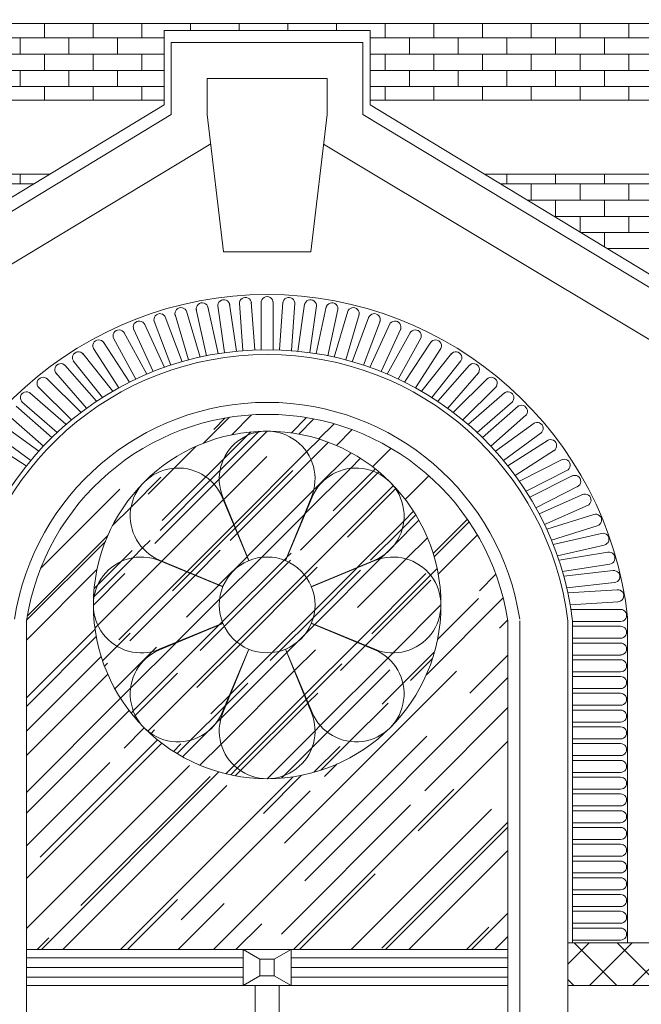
# Model space of a CAD drawing. Header units: millimetres. Extents: x -5254 to 173417, y -28809 to -6400.
# Tile 246 of 256: x 138598 to 138857, y -12226 to -11815. Entities that reach past the tile are written whole.
import ezdxf

# ---------------------------------------------------------------- set-up
doc = ezdxf.new("R2010")
doc.units = ezdxf.units.MM
for name, color, linetype, lineweight in [('mre_cegła', 7, 'Continuous', 5), ('mre_cienkie', 7, 'Continuous', 9), ('mre_drewno', 7, 'Continuous', 9), ('mre_szyby', 7, 'Continuous', 13)]:
    doc.layers.add(name, color=color, linetype=linetype, lineweight=lineweight)
pattern_1 = [(0, (131181.3596, -16286.989), (0, 6.77418), []), (90, (131181.36, -16286.989), (-10.16, 6.77418), [6.77418, -6.77418])]
pattern_2 = [(45, (131181.36, -16539.778), (15.08683, 40.231547), [266.7, -35.56, 88.9, -17.78]), (45, (131191.795, -16516.77), (-29.293595, 4.14888), [53.34, -5.8674, 106.68, -13.335]), (45, (131176.959, -16522.805), (56.952784, 73.799745), [142.24, -24.892, 71.12, -17.78])]

msp = doc.modelspace()

# ---------------------------------------------------------------- hatches: boundary and pattern name
at = {"layer": 'mre_cegła'}
h = msp.add_hatch(dxfattribs=at)
h.set_pattern_fill('AR-BRSTD', color=256, scale=0.1)
h.set_pattern_definition(pattern_1)
h.paths.add_polyline_path([(138658.23, -11824.73), (138658.23, -11819.73), (138661.24, -11819.73), (138699.94, -11819.73), (138741.24, -11819.73), (138744.24, -11819.73), (138744.24, -11824.73), (138744.24, -11848.73), (138979.74, -11848.73), (138979.74, -11816.73), (138427.24, -11816.73), (138427.24, -11848.73), (138658.23, -11848.73)])
h = msp.add_hatch(dxfattribs=at)
h.set_pattern_fill('AR-BRSTD', color=256, scale=0.1)
h.set_pattern_definition(pattern_1)
h.paths.add_polyline_path([(138610.41, -11879.73), (138427.24, -11879.73), (138427.24, -11910.73), (138559.27, -11910.73)])
h.paths.add_polyline_path([(138508.14, -11941.73), (138427.24, -11941.73), (138427.24, -11972.73), (138457.01, -11972.73)])
h = msp.add_hatch(dxfattribs=at)
h.set_pattern_fill('AR-BRSTD', color=256, scale=0.1)
h.set_pattern_definition(pattern_1)
h.paths.add_polyline_path([(138792.07, -11879.73), (138979.74, -11879.73), (138979.74, -11910.73), (138843.2, -11910.73)])
h.paths.add_polyline_path([(138894.33, -11941.73), (138979.74, -11941.73), (138979.74, -11972.73), (138945.46, -11972.73)])
at = {"layer": 'mre_cienkie'}
h = msp.add_hatch(dxfattribs=at)
h.set_pattern_fill('ANSI37', color=256, scale=4, angle=90)
h.set_pattern_definition([(135, (131181.36, -16621.968), (-8.980256, -8.980256), []), (225, (131181.36, -16621.968), (8.980256, -8.980256), [])])
h.paths.add_polyline_path([(138575.74, -12200.59), (138474.91, -12200.59), (138454.91, -12200.59), (138454.91, -12218.35), (138534.24, -12218.35), (138575.74, -12218.35)])
h.paths.add_polyline_path([(138948.74, -12200.59), (138928.74, -12200.59), (138826.74, -12200.59), (138826.74, -12218.35), (138868.24, -12218.35), (138948.74, -12218.35)])
at = {"layer": 'mre_szyby'}
h = msp.add_hatch(dxfattribs=at)
h.set_pattern_fill('AR-RROOF', color=256, angle=45)
h.set_pattern_definition([(45, (131181.36, -16621.968), (21.552615, 57.47364), [381, -50.8, 127, -25.4]), (45, (131196.267, -16589.1), (-41.84799, 5.92697), [76.2, -8.382, 152.4, -19.05]), (45, (131175.073, -16597.721), (81.36112, 105.428207), [203.2, -35.56, 101.6, -25.4])])
h.paths.add_polyline_path([(138756.92, -11608.78), (138730.42, -11608.78), (138730.42, -11692.61), (138756.92, -11692.61)])
h.paths.add_polyline_path([(138789.42, -11608.78), (138762.92, -11608.78), (138762.92, -11692.61), (138789.42, -11692.61)])
h.paths.add_polyline_path([(138789.42, -11521.49), (138762.92, -11521.49), (138762.92, -11603.78), (138789.42, -11603.78)])
h.paths.add_polyline_path([(138756.92, -11521.49), (138730.42, -11521.49), (138730.42, -11603.78), (138756.92, -11603.78)])
h.paths.add_polyline_path([(138756.92, -11476.1, 0.200835), (138730.42, -11489.7), (138730.42, -11511.49), (138756.92, -11511.49)])
h.paths.add_polyline_path([(138789.42, -11489.7, 0.200835), (138762.92, -11476.1), (138762.92, -11511.49), (138789.42, -11511.49)])
h.paths.add_polyline_path([(138653.92, -11476.1, 0.200835), (138627.42, -11489.7), (138627.42, -11511.49), (138653.92, -11511.49)])
h.paths.add_polyline_path([(138686.42, -11489.7, 0.200835), (138659.92, -11476.1), (138659.92, -11511.49), (138686.42, -11511.49)])
h.paths.add_polyline_path([(138653.92, -11521.49), (138627.42, -11521.49), (138627.42, -11603.78), (138653.92, -11603.78)])
h.paths.add_polyline_path([(138686.42, -11521.49), (138659.92, -11521.49), (138659.92, -11603.78), (138686.42, -11603.78)])
h.paths.add_polyline_path([(138653.92, -11608.78), (138627.42, -11608.78), (138627.42, -11692.61), (138653.92, -11692.61)])
h.paths.add_polyline_path([(138686.42, -11608.78), (138659.92, -11608.78), (138659.92, -11692.61), (138686.42, -11692.61)])
h.paths.add_polyline_path([(138702.08, -11111.38), (138639.08, -11111.38), (138639.08, -11165.65), (138702.08, -11165.65)])
h.paths.add_polyline_path([(138702.08, -11184.67), (138702.08, -11170.65), (138639.08, -11170.65), (138639.08, -11236.09), (138702.08, -11236.09)])
h.paths.add_polyline_path([(138775.08, -11170.65), (138712.08, -11170.65), (138712.08, -11184.67), (138712.08, -11236.09), (138775.08, -11236.09)])
h.paths.add_polyline_path([(138775.08, -11111.38), (138712.08, -11111.38), (138712.08, -11165.65), (138775.08, -11165.65)])
h.paths.add_polyline_path([(138775.08, -11042.09, 0.133862), (138712.08, -11022.19), (138712.08, -11097.38), (138775.08, -11097.38)])
h.paths.add_polyline_path([(138702.08, -11022.19, 0.133862), (138639.08, -11042.09), (138639.08, -11097.38), (138702.08, -11097.38)])
h.paths.add_polyline_path([(138593.8, -11037.46, 0.47619), (138530.8, -11037.46), (138530.8, -11064.97), (138593.8, -11064.97)])
h.paths.add_polyline_path([(138593.8, -11069.97), (138530.8, -11069.97), (138530.8, -11152.26), (138593.8, -11152.26)])
h.paths.add_polyline_path([(138593.8, -11157.26), (138530.8, -11157.26), (138530.8, -11241.09), (138593.8, -11241.09)])
h.paths.add_polyline_path([(138883.36, -11157.26), (138820.36, -11157.26), (138820.36, -11241.09), (138883.36, -11241.09)])
h.paths.add_polyline_path([(138883.36, -11069.97), (138820.36, -11069.97), (138820.36, -11152.26), (138883.36, -11152.26)])
h.paths.add_polyline_path([(138883.36, -11037.46, 0.47619), (138820.36, -11037.46), (138820.36, -11064.97), (138883.36, -11064.97)])
h.paths.add_polyline_path([(139159.74, -11637.31), (139159.74, -11623.29), (139096.74, -11623.29), (139096.74, -11688.73), (139159.74, -11688.73)])
h.paths.add_polyline_path([(139232.74, -11623.29), (139169.74, -11623.29), (139169.74, -11637.31), (139169.74, -11688.73), (139232.74, -11688.73)])
h.paths.add_polyline_path([(139232.74, -11564.01), (139169.74, -11564.01), (139169.74, -11618.29), (139232.74, -11618.29)])
h.paths.add_polyline_path([(139159.74, -11564.01), (139096.74, -11564.01), (139096.74, -11618.29), (139159.74, -11618.29)])
h.paths.add_polyline_path([(139159.74, -11474.83, 0.133862), (139096.74, -11494.73), (139096.74, -11550.01), (139159.74, -11550.01)])
h.paths.add_polyline_path([(139232.74, -11494.73, 0.133862), (139169.74, -11474.83), (139169.74, -11550.01), (139232.74, -11550.01)])
h.paths.add_polyline_path([(139144.74, -11032.66, 0.47619), (139081.74, -11032.66), (139081.74, -11060.17), (139144.74, -11060.17)])
h.paths.add_polyline_path([(139247.74, -11032.66, 0.47619), (139184.74, -11032.66), (139184.74, -11060.17), (139247.74, -11060.17)])
h.paths.add_polyline_path([(139144.74, -11065.17), (139081.74, -11065.17), (139081.74, -11147.47), (139144.74, -11147.47)])
h.paths.add_polyline_path([(139247.74, -11065.17), (139184.74, -11065.17), (139184.74, -11147.47), (139247.74, -11147.47)])
h.paths.add_polyline_path([(139144.74, -11152.47), (139081.74, -11152.47), (139081.74, -11236.3), (139144.74, -11236.3)])
h.paths.add_polyline_path([(139247.74, -11152.47), (139184.74, -11152.47), (139184.74, -11236.3), (139247.74, -11236.3)])
h.paths.add_polyline_path([(139232.74, -11912.73, 0.133862), (139169.74, -11892.83), (139169.74, -11968.01), (139232.74, -11968.01)])
h.paths.add_polyline_path([(139159.74, -11892.83, 0.133862), (139096.74, -11912.73), (139096.74, -11968.01), (139159.74, -11968.01)])
h.paths.add_polyline_path([(139159.74, -11982.01), (139096.74, -11982.01), (139096.74, -12036.29), (139159.74, -12036.29)])
h.paths.add_polyline_path([(139232.74, -11982.01), (139169.74, -11982.01), (139169.74, -12036.29), (139232.74, -12036.29)])
h.paths.add_polyline_path([(139159.74, -12055.31), (139159.74, -12041.29), (139096.74, -12041.29), (139096.74, -12106.73), (139159.74, -12106.73)])
h.paths.add_polyline_path([(139232.74, -12041.29), (139169.74, -12041.29), (139169.74, -12055.31), (139169.74, -12106.73), (139232.74, -12106.73)])
h.paths.add_polyline_path([(139159.74, -12311.89, 0.133862), (139096.74, -12331.79), (139096.74, -12387.08), (139159.74, -12387.08)])
h.paths.add_polyline_path([(139232.74, -12331.79, 0.133862), (139169.74, -12311.89), (139169.74, -12387.08), (139232.74, -12387.08)])
h.paths.add_polyline_path([(139159.74, -12401.08), (139096.74, -12401.08), (139096.74, -12455.35), (139159.74, -12455.35)])
h.paths.add_polyline_path([(139232.74, -12401.08), (139169.74, -12401.08), (139169.74, -12455.35), (139232.74, -12455.35)])
h.paths.add_polyline_path([(139159.74, -12474.37), (139159.74, -12460.35), (139096.74, -12460.35), (139096.74, -12525.79), (139159.74, -12525.79)])
h.paths.add_polyline_path([(139232.74, -12460.35), (139169.74, -12460.35), (139169.74, -12474.37), (139169.74, -12525.79), (139232.74, -12525.79)])
h.paths.add_polyline_path([(139484.74, -12474.37), (139484.74, -12460.35), (139421.74, -12460.35), (139421.74, -12525.79), (139484.74, -12525.79)])
h.paths.add_polyline_path([(139557.74, -12460.35), (139494.74, -12460.35), (139494.74, -12474.37), (139494.74, -12525.79), (139557.74, -12525.79)])
h.paths.add_polyline_path([(139557.74, -12401.08), (139494.74, -12401.08), (139494.74, -12455.35), (139557.74, -12455.35)])
h.paths.add_polyline_path([(139484.74, -12401.08), (139421.74, -12401.08), (139421.74, -12455.35), (139484.74, -12455.35)])
h.paths.add_polyline_path([(139484.74, -12311.89, 0.133862), (139421.74, -12331.79), (139421.74, -12387.08), (139484.74, -12387.08)])
h.paths.add_polyline_path([(139557.74, -12331.79, 0.133862), (139494.74, -12311.89), (139494.74, -12387.08), (139557.74, -12387.08)])
h.paths.add_polyline_path([(139481.47, -11892.83, 0.133862), (139418.47, -11912.73), (139418.47, -11968.01), (139481.47, -11968.01)])
h.paths.add_polyline_path([(139554.47, -11912.73, 0.133862), (139491.47, -11892.83), (139491.47, -11968.01), (139554.47, -11968.01)])
h.paths.add_polyline_path([(139481.47, -11982.01), (139418.47, -11982.01), (139418.47, -12036.29), (139481.47, -12036.29)])
h.paths.add_polyline_path([(139554.47, -11982.01), (139491.47, -11982.01), (139491.47, -12036.29), (139554.47, -12036.29)])
h.paths.add_polyline_path([(139481.47, -12055.31), (139481.47, -12041.29), (139418.47, -12041.29), (139418.47, -12106.73), (139481.47, -12106.73)])
h.paths.add_polyline_path([(139554.47, -12041.29), (139491.47, -12041.29), (139491.47, -12055.31), (139491.47, -12106.73), (139554.47, -12106.73)])
h.paths.add_polyline_path([(139481.47, -11474.83, 0.133862), (139418.47, -11494.73), (139418.47, -11550.01), (139481.47, -11550.01)])
h.paths.add_polyline_path([(139554.47, -11494.73, 0.133862), (139491.47, -11474.83), (139491.47, -11550.01), (139554.47, -11550.01)])
h.paths.add_polyline_path([(139481.47, -11564.01), (139418.47, -11564.01), (139418.47, -11618.29), (139481.47, -11618.29)])
h.paths.add_polyline_path([(139554.47, -11564.01), (139491.47, -11564.01), (139491.47, -11618.29), (139554.47, -11618.29)])
h.paths.add_polyline_path([(139481.47, -11623.29), (139418.47, -11623.29), (139418.47, -11688.73), (139481.47, -11688.73), (139481.47, -11637.31)])
h.paths.add_polyline_path([(139554.47, -11623.29), (139491.47, -11623.29), (139491.47, -11637.31), (139491.47, -11688.73), (139554.47, -11688.73)])
h.paths.add_polyline_path([(139466.47, -11065.17), (139403.47, -11065.17), (139403.47, -11147.47), (139466.47, -11147.47)])
h.paths.add_polyline_path([(139466.47, -11152.47), (139403.47, -11152.47), (139403.47, -11236.3), (139466.47, -11236.3)])
h.paths.add_polyline_path([(139569.47, -11152.47), (139506.47, -11152.47), (139506.47, -11236.3), (139569.47, -11236.3)])
h.paths.add_polyline_path([(139569.47, -11065.17), (139506.47, -11065.17), (139506.47, -11147.47), (139569.47, -11147.47)])
h.paths.add_polyline_path([(139569.47, -11032.66, 0.47619), (139506.47, -11032.66), (139506.47, -11060.17), (139569.47, -11060.17)])
h.paths.add_polyline_path([(139466.47, -11032.66, 0.47619), (139403.47, -11032.66), (139403.47, -11060.17), (139466.47, -11060.17)])
h.paths.add_polyline_path([(139794.37, -11032.66, 0.47619), (139731.37, -11032.66), (139731.37, -11060.17), (139794.37, -11060.17)])
h.paths.add_polyline_path([(139794.37, -11065.17), (139731.37, -11065.17), (139731.37, -11147.47), (139794.37, -11147.47)])
h.paths.add_polyline_path([(139794.37, -11152.47), (139731.37, -11152.47), (139731.37, -11236.3), (139794.37, -11236.3)])
h.paths.add_polyline_path([(139897.37, -11152.47), (139834.37, -11152.47), (139834.37, -11236.3), (139897.37, -11236.3)])
h.paths.add_polyline_path([(139897.37, -11065.17), (139834.37, -11065.17), (139834.37, -11147.47), (139897.37, -11147.47)])
h.paths.add_polyline_path([(139897.37, -11032.66, 0.47619), (139834.37, -11032.66), (139834.37, -11060.17), (139897.37, -11060.17)])
h.paths.add_polyline_path([(140117.37, -11032.66, 0.47619), (140054.37, -11032.66), (140054.37, -11060.17), (140117.37, -11060.17)])
h.paths.add_polyline_path([(140117.37, -11065.17), (140054.37, -11065.17), (140054.37, -11147.47), (140117.37, -11147.47)])
h.paths.add_polyline_path([(140117.37, -11152.47), (140054.37, -11152.47), (140054.37, -11236.3), (140117.37, -11236.3)])
h.paths.add_polyline_path([(140220.37, -11152.47), (140157.37, -11152.47), (140157.37, -11236.3), (140220.37, -11236.3)])
h.paths.add_polyline_path([(140220.37, -11065.17), (140157.37, -11065.17), (140157.37, -11147.47), (140220.37, -11147.47)])
h.paths.add_polyline_path([(140220.37, -11032.66, 0.47619), (140157.37, -11032.66), (140157.37, -11060.17), (140220.37, -11060.17)])
h.paths.add_polyline_path([(140441.37, -11032.66, 0.47619), (140378.37, -11032.66), (140378.37, -11060.17), (140441.37, -11060.17)])
h.paths.add_polyline_path([(140441.37, -11065.17), (140378.37, -11065.17), (140378.37, -11147.47), (140441.37, -11147.47)])
h.paths.add_polyline_path([(140441.37, -11152.47), (140378.37, -11152.47), (140378.37, -11236.3), (140441.37, -11236.3)])
h.paths.add_polyline_path([(140544.37, -11152.47), (140481.37, -11152.47), (140481.37, -11236.3), (140544.37, -11236.3)])
h.paths.add_polyline_path([(140544.37, -11065.17), (140481.37, -11065.17), (140481.37, -11147.47), (140544.37, -11147.47)])
h.paths.add_polyline_path([(140544.37, -11032.66, 0.47619), (140481.37, -11032.66), (140481.37, -11060.17), (140544.37, -11060.17)])
h.paths.add_polyline_path([(139809.37, -11474.83, 0.133862), (139746.37, -11494.73), (139746.37, -11550.01), (139809.37, -11550.01)])
h.paths.add_polyline_path([(139882.37, -11494.73, 0.133862), (139819.37, -11474.83), (139819.37, -11550.01), (139882.37, -11550.01)])
h.paths.add_polyline_path([(139882.37, -11564.01), (139819.37, -11564.01), (139819.37, -11618.29), (139882.37, -11618.29)])
h.paths.add_polyline_path([(139809.37, -11564.01), (139746.37, -11564.01), (139746.37, -11618.29), (139809.37, -11618.29)])
h.paths.add_polyline_path([(139809.37, -11637.31), (139809.37, -11623.29), (139746.37, -11623.29), (139746.37, -11688.73), (139809.37, -11688.73)])
h.paths.add_polyline_path([(139882.37, -11623.29), (139819.37, -11623.29), (139819.37, -11637.31), (139819.37, -11688.73), (139882.37, -11688.73)])
h.paths.add_polyline_path([(140132.37, -11637.31), (140132.37, -11623.29), (140069.37, -11623.29), (140069.37, -11688.73), (140132.37, -11688.73)])
h.paths.add_polyline_path([(140132.37, -11564.01), (140069.37, -11564.01), (140069.37, -11618.29), (140132.37, -11618.29)])
h.paths.add_polyline_path([(140205.37, -11623.29), (140142.37, -11623.29), (140142.37, -11637.31), (140142.37, -11688.73), (140205.37, -11688.73)])
h.paths.add_polyline_path([(140205.37, -11564.01), (140142.37, -11564.01), (140142.37, -11618.29), (140205.37, -11618.29)])
h.paths.add_polyline_path([(140205.37, -11494.73, 0.133862), (140142.37, -11474.83), (140142.37, -11550.01), (140205.37, -11550.01)])
h.paths.add_polyline_path([(140132.37, -11474.83, 0.133862), (140069.37, -11494.73), (140069.37, -11550.01), (140132.37, -11550.01)])
h.paths.add_polyline_path([(140456.37, -11474.83, 0.133862), (140393.37, -11494.73), (140393.37, -11550.01), (140456.37, -11550.01)])
h.paths.add_polyline_path([(140529.37, -11494.73, 0.133862), (140466.37, -11474.83), (140466.37, -11550.01), (140529.37, -11550.01)])
h.paths.add_polyline_path([(140456.37, -11564.01), (140393.37, -11564.01), (140393.37, -11618.29), (140456.37, -11618.29)])
h.paths.add_polyline_path([(140529.37, -11564.01), (140466.37, -11564.01), (140466.37, -11618.29), (140529.37, -11618.29)])
h.paths.add_polyline_path([(140456.37, -11637.31), (140456.37, -11623.29), (140393.37, -11623.29), (140393.37, -11688.73), (140456.37, -11688.73)])
h.paths.add_polyline_path([(140529.37, -11623.29), (140466.37, -11623.29), (140466.37, -11637.31), (140466.37, -11688.73), (140529.37, -11688.73)])
h.paths.add_polyline_path([(139809.37, -11892.83, 0.133862), (139746.37, -11912.73), (139746.37, -11968.01), (139809.37, -11968.01)])
h.paths.add_polyline_path([(139882.37, -11912.73, 0.133862), (139819.37, -11892.83), (139819.37, -11968.01), (139882.37, -11968.01)])
h.paths.add_polyline_path([(139809.37, -11982.01), (139746.37, -11982.01), (139746.37, -12036.29), (139809.37, -12036.29)])
h.paths.add_polyline_path([(139882.37, -11982.01), (139819.37, -11982.01), (139819.37, -12036.29), (139882.37, -12036.29)])
h.paths.add_polyline_path([(139809.37, -12055.31), (139809.37, -12041.29), (139746.37, -12041.29), (139746.37, -12106.73), (139809.37, -12106.73)])
h.paths.add_polyline_path([(139882.37, -12041.29), (139819.37, -12041.29), (139819.37, -12055.31), (139819.37, -12106.73), (139882.37, -12106.73)])
h.paths.add_polyline_path([(139809.74, -12311.89, 0.133862), (139746.74, -12331.79), (139746.74, -12387.08), (139809.74, -12387.08)])
h.paths.add_polyline_path([(139882.74, -12331.79, 0.133862), (139819.74, -12311.89), (139819.74, -12387.08), (139882.74, -12387.08)])
h.paths.add_polyline_path([(139809.74, -12401.08), (139746.74, -12401.08), (139746.74, -12455.35), (139809.74, -12455.35)])
h.paths.add_polyline_path([(139882.74, -12401.08), (139819.74, -12401.08), (139819.74, -12455.35), (139882.74, -12455.35)])
h.paths.add_polyline_path([(139809.74, -12474.37), (139809.74, -12460.35), (139746.74, -12460.35), (139746.74, -12525.79), (139809.74, -12525.79)])
h.paths.add_polyline_path([(139882.74, -12460.35), (139819.74, -12460.35), (139819.74, -12474.37), (139819.74, -12525.79), (139882.74, -12525.79)])
h.paths.add_polyline_path([(140128.74, -12474.37), (140128.74, -12460.35), (140065.74, -12460.35), (140065.74, -12525.79), (140128.74, -12525.79)])
h.paths.add_polyline_path([(140201.74, -12460.35), (140138.74, -12460.35), (140138.74, -12474.37), (140138.74, -12525.79), (140201.74, -12525.79)])
h.paths.add_polyline_path([(140201.74, -12401.08), (140138.74, -12401.08), (140138.74, -12455.35), (140201.74, -12455.35)])
h.paths.add_polyline_path([(140128.74, -12401.08), (140065.74, -12401.08), (140065.74, -12455.35), (140128.74, -12455.35)])
h.paths.add_polyline_path([(140128.74, -12311.89, 0.133862), (140065.74, -12331.79), (140065.74, -12387.08), (140128.74, -12387.08)])
h.paths.add_polyline_path([(140201.74, -12331.79, 0.133862), (140138.74, -12311.89), (140138.74, -12387.08), (140201.74, -12387.08)])
h.paths.add_polyline_path([(140452.74, -12311.89, 0.133862), (140389.74, -12331.79), (140389.74, -12387.08), (140452.74, -12387.08)])
h.paths.add_polyline_path([(140525.74, -12331.79, 0.133862), (140462.74, -12311.89), (140462.74, -12387.08), (140525.74, -12387.08)])
h.paths.add_polyline_path([(140452.74, -12401.08), (140389.74, -12401.08), (140389.74, -12455.35), (140452.74, -12455.35)])
h.paths.add_polyline_path([(140525.74, -12401.08), (140462.74, -12401.08), (140462.74, -12455.35), (140525.74, -12455.35)])
h.paths.add_polyline_path([(140452.74, -12474.37), (140452.74, -12460.35), (140389.74, -12460.35), (140389.74, -12525.79), (140452.74, -12525.79)])
h.paths.add_polyline_path([(140525.74, -12460.35), (140462.74, -12460.35), (140462.74, -12474.37), (140462.74, -12525.79), (140525.74, -12525.79)])
h.paths.add_polyline_path([(140456.37, -11892.83, 0.133862), (140393.37, -11912.73), (140393.37, -11968.01), (140456.37, -11968.01)])
h.paths.add_polyline_path([(140529.37, -11912.73, 0.133862), (140466.37, -11892.83), (140466.37, -11968.01), (140529.37, -11968.01)])
h.paths.add_polyline_path([(140456.37, -11982.01), (140393.37, -11982.01), (140393.37, -12036.29), (140456.37, -12036.29)])
h.paths.add_polyline_path([(140529.37, -11982.01), (140466.37, -11982.01), (140466.37, -12036.29), (140529.37, -12036.29)])
h.paths.add_polyline_path([(140456.37, -12055.31), (140456.37, -12041.29), (140393.37, -12041.29), (140393.37, -12106.73), (140456.37, -12106.73)])
h.paths.add_polyline_path([(140529.37, -12041.29), (140466.37, -12041.29), (140466.37, -12055.31), (140466.37, -12106.73), (140529.37, -12106.73)])
h.paths.add_polyline_path([(140132.37, -11892.83, 0.133862), (140069.37, -11912.73), (140069.37, -11968.01), (140132.37, -11968.01)])
h.paths.add_polyline_path([(140205.37, -11912.73, 0.133862), (140142.37, -11892.83), (140142.37, -11968.01), (140205.37, -11968.01)])
h.paths.add_polyline_path([(140132.37, -11982.01), (140069.37, -11982.01), (140069.37, -12036.29), (140132.37, -12036.29)])
h.paths.add_polyline_path([(140205.37, -11982.01), (140142.37, -11982.01), (140142.37, -12036.29), (140205.37, -12036.29)])
h.paths.add_polyline_path([(140132.37, -12055.31), (140132.37, -12041.29), (140069.37, -12041.29), (140069.37, -12106.73), (140132.37, -12106.73)])
h.paths.add_polyline_path([(140205.37, -12041.29), (140142.37, -12041.29), (140142.37, -12055.31), (140142.37, -12106.73), (140205.37, -12106.73)])
h.paths.add_polyline_path([(140870.07, -11032.66, 0.47619), (140807.07, -11032.66), (140807.07, -11060.17), (140870.07, -11060.17)])
h.paths.add_polyline_path([(140973.07, -11032.66, 0.47619), (140910.07, -11032.66), (140910.07, -11060.17), (140973.07, -11060.17)])
h.paths.add_polyline_path([(140870.07, -11065.17), (140807.07, -11065.17), (140807.07, -11147.47), (140870.07, -11147.47)])
h.paths.add_polyline_path([(140973.07, -11065.17), (140910.07, -11065.17), (140910.07, -11147.47), (140973.07, -11147.47)])
h.paths.add_polyline_path([(140870.07, -11152.47), (140807.07, -11152.47), (140807.07, -11236.3), (140870.07, -11236.3)])
h.paths.add_polyline_path([(140973.07, -11152.47), (140910.07, -11152.47), (140910.07, -11236.3), (140973.07, -11236.3)])
h.paths.add_polyline_path([(141203.39, -11032.66, 0.47619), (141140.39, -11032.66), (141140.39, -11060.17), (141203.39, -11060.17)])
h.paths.add_polyline_path([(141306.39, -11032.66, 0.47619), (141243.39, -11032.66), (141243.39, -11060.17), (141306.39, -11060.17)])
h.paths.add_polyline_path([(141203.39, -11065.17), (141140.39, -11065.17), (141140.39, -11147.47), (141203.39, -11147.47)])
h.paths.add_polyline_path([(141306.39, -11065.17), (141243.39, -11065.17), (141243.39, -11147.47), (141306.39, -11147.47)])
h.paths.add_polyline_path([(141203.39, -11152.47), (141140.39, -11152.47), (141140.39, -11236.3), (141203.39, -11236.3)])
h.paths.add_polyline_path([(141306.39, -11152.47), (141243.39, -11152.47), (141243.39, -11236.3), (141306.39, -11236.3)])
h.paths.add_polyline_path([(141532.02, -11032.66, 0.47619), (141469.02, -11032.66), (141469.02, -11060.17), (141532.02, -11060.17)])
h.paths.add_polyline_path([(141635.02, -11032.66, 0.47619), (141572.02, -11032.66), (141572.02, -11060.17), (141635.02, -11060.17)])
h.paths.add_polyline_path([(141532.02, -11065.17), (141469.02, -11065.17), (141469.02, -11147.47), (141532.02, -11147.47)])
h.paths.add_polyline_path([(141635.02, -11065.17), (141572.02, -11065.17), (141572.02, -11147.47), (141635.02, -11147.47)])
h.paths.add_polyline_path([(141532.02, -11152.47), (141469.02, -11152.47), (141469.02, -11236.3), (141532.02, -11236.3)])
h.paths.add_polyline_path([(141635.02, -11152.47), (141572.02, -11152.47), (141572.02, -11236.3), (141635.02, -11236.3)])
h.paths.add_polyline_path([(140885.07, -11474.83, 0.133862), (140822.07, -11494.73), (140822.07, -11550.01), (140885.07, -11550.01)])
h.paths.add_polyline_path([(140958.07, -11494.73, 0.133862), (140895.07, -11474.83), (140895.07, -11550.01), (140958.07, -11550.01)])
h.paths.add_polyline_path([(140885.07, -11564.01), (140822.07, -11564.01), (140822.07, -11618.29), (140885.07, -11618.29)])
h.paths.add_polyline_path([(140958.07, -11564.01), (140895.07, -11564.01), (140895.07, -11618.29), (140958.07, -11618.29)])
h.paths.add_polyline_path([(140885.07, -11637.31), (140885.07, -11623.29), (140822.07, -11623.29), (140822.07, -11688.73), (140885.07, -11688.73)])
h.paths.add_polyline_path([(140958.07, -11623.29), (140895.07, -11623.29), (140895.07, -11637.31), (140895.07, -11688.73), (140958.07, -11688.73)])
h.paths.add_polyline_path([(141218.39, -11637.31), (141218.39, -11623.29), (141155.39, -11623.29), (141155.39, -11688.73), (141218.39, -11688.73)])
h.paths.add_polyline_path([(141218.39, -11564.01), (141155.39, -11564.01), (141155.39, -11618.29), (141218.39, -11618.29)])
h.paths.add_polyline_path([(141218.39, -11474.83, 0.133862), (141155.39, -11494.73), (141155.39, -11550.01), (141218.39, -11550.01)])
h.paths.add_polyline_path([(141291.39, -11494.73, 0.133862), (141228.39, -11474.83), (141228.39, -11550.01), (141291.39, -11550.01)])
h.paths.add_polyline_path([(141291.39, -11564.01), (141228.39, -11564.01), (141228.39, -11618.29), (141291.39, -11618.29)])
h.paths.add_polyline_path([(141291.39, -11623.29), (141228.39, -11623.29), (141228.39, -11637.31), (141228.39, -11688.73), (141291.39, -11688.73)])
h.paths.add_polyline_path([(141547.02, -11474.83, 0.133862), (141484.02, -11494.73), (141484.02, -11550.01), (141547.02, -11550.01)])
h.paths.add_polyline_path([(141620.02, -11494.73, 0.133862), (141557.02, -11474.83), (141557.02, -11550.01), (141620.02, -11550.01)])
h.paths.add_polyline_path([(141547.02, -11564.01), (141484.02, -11564.01), (141484.02, -11618.29), (141547.02, -11618.29)])
h.paths.add_polyline_path([(141620.02, -11564.01), (141557.02, -11564.01), (141557.02, -11618.29), (141620.02, -11618.29)])
h.paths.add_polyline_path([(141547.02, -11637.31), (141547.02, -11623.29), (141484.02, -11623.29), (141484.02, -11688.73), (141547.02, -11688.73)])
h.paths.add_polyline_path([(141620.02, -11623.29), (141557.02, -11623.29), (141557.02, -11637.31), (141557.02, -11688.73), (141620.02, -11688.73)])
h.paths.add_polyline_path([(140958.07, -11912.73, 0.133862), (140895.07, -11892.83), (140895.07, -11968.01), (140958.07, -11968.01)])
h.paths.add_polyline_path([(140885.07, -11892.83, 0.133862), (140822.07, -11912.73), (140822.07, -11968.01), (140885.07, -11968.01)])
h.paths.add_polyline_path([(140885.07, -11982.01), (140822.07, -11982.01), (140822.07, -12036.29), (140885.07, -12036.29)])
h.paths.add_polyline_path([(140958.07, -11982.01), (140895.07, -11982.01), (140895.07, -12036.29), (140958.07, -12036.29)])
h.paths.add_polyline_path([(140885.07, -12055.31), (140885.07, -12041.29), (140822.07, -12041.29), (140822.07, -12106.73), (140885.07, -12106.73)])
h.paths.add_polyline_path([(140958.07, -12041.29), (140895.07, -12041.29), (140895.07, -12055.31), (140895.07, -12106.73), (140958.07, -12106.73)])
h.paths.add_polyline_path([(141218.39, -11892.83, 0.133862), (141155.39, -11912.73), (141155.39, -11968.01), (141218.39, -11968.01)])
h.paths.add_polyline_path([(141291.39, -11912.73, 0.133862), (141228.39, -11892.83), (141228.39, -11968.01), (141291.39, -11968.01)])
h.paths.add_polyline_path([(141218.39, -11982.01), (141155.39, -11982.01), (141155.39, -12036.29), (141218.39, -12036.29)])
h.paths.add_polyline_path([(141291.39, -11982.01), (141228.39, -11982.01), (141228.39, -12036.29), (141291.39, -12036.29)])
h.paths.add_polyline_path([(141218.39, -12055.31), (141218.39, -12041.29), (141155.39, -12041.29), (141155.39, -12106.73), (141218.39, -12106.73)])
h.paths.add_polyline_path([(141291.39, -12041.29), (141228.39, -12041.29), (141228.39, -12055.31), (141228.39, -12106.73), (141291.39, -12106.73)])
h.paths.add_polyline_path([(141547.02, -11892.83, 0.133862), (141484.02, -11912.73), (141484.02, -11968.01), (141547.02, -11968.01)])
h.paths.add_polyline_path([(141620.02, -11912.73, 0.133862), (141557.02, -11892.83), (141557.02, -11968.01), (141620.02, -11968.01)])
h.paths.add_polyline_path([(141547.02, -11982.01), (141484.02, -11982.01), (141484.02, -12036.29), (141547.02, -12036.29)])
h.paths.add_polyline_path([(141620.02, -11982.01), (141557.02, -11982.01), (141557.02, -12036.29), (141620.02, -12036.29)])
h.paths.add_polyline_path([(141547.02, -12055.31), (141547.02, -12041.29), (141484.02, -12041.29), (141484.02, -12106.73), (141547.02, -12106.73)])
h.paths.add_polyline_path([(141620.02, -12041.29), (141557.02, -12041.29), (141557.02, -12055.31), (141557.02, -12106.73), (141620.02, -12106.73)])
h.paths.add_polyline_path([(140885.07, -12312.02, 0.133862), (140822.07, -12331.92), (140822.07, -12387.21), (140885.07, -12387.21)])
h.paths.add_polyline_path([(140958.07, -12331.92, 0.133862), (140895.07, -12312.02), (140895.07, -12387.21), (140958.07, -12387.21)])
h.paths.add_polyline_path([(140885.07, -12401.21), (140822.07, -12401.21), (140822.07, -12455.48), (140885.07, -12455.48)])
h.paths.add_polyline_path([(140958.07, -12401.21), (140895.07, -12401.21), (140895.07, -12455.48), (140958.07, -12455.48)])
h.paths.add_polyline_path([(140885.07, -12474.5), (140885.07, -12460.48), (140822.07, -12460.48), (140822.07, -12525.92), (140885.07, -12525.92)])
h.paths.add_polyline_path([(140958.07, -12460.48), (140895.07, -12460.48), (140895.07, -12474.5), (140895.07, -12525.92), (140958.07, -12525.92)])
h.paths.add_polyline_path([(141218.39, -12312.02, 0.133862), (141155.39, -12331.92), (141155.39, -12387.21), (141218.39, -12387.21)])
h.paths.add_polyline_path([(141291.39, -12331.92, 0.133862), (141228.39, -12312.02), (141228.39, -12387.21), (141291.39, -12387.21)])
h.paths.add_polyline_path([(141218.39, -12401.21), (141155.39, -12401.21), (141155.39, -12455.48), (141218.39, -12455.48)])
h.paths.add_polyline_path([(141291.39, -12401.21), (141228.39, -12401.21), (141228.39, -12455.48), (141291.39, -12455.48)])
h.paths.add_polyline_path([(141218.39, -12474.5), (141218.39, -12460.48), (141155.39, -12460.48), (141155.39, -12525.92), (141218.39, -12525.92)])
h.paths.add_polyline_path([(141291.39, -12460.48), (141228.39, -12460.48), (141228.39, -12474.5), (141228.39, -12525.92), (141291.39, -12525.92)])
h.paths.add_polyline_path([(141547.02, -12312.02, 0.133862), (141484.02, -12331.92), (141484.02, -12387.21), (141547.02, -12387.21)])
h.paths.add_polyline_path([(141620.02, -12331.92, 0.133862), (141557.02, -12312.02), (141557.02, -12387.21), (141620.02, -12387.21)])
h.paths.add_polyline_path([(141547.02, -12401.21), (141484.02, -12401.21), (141484.02, -12455.48), (141547.02, -12455.48)])
h.paths.add_polyline_path([(141620.02, -12401.21), (141557.02, -12401.21), (141557.02, -12455.48), (141620.02, -12455.48)])
h.paths.add_polyline_path([(141547.02, -12474.5), (141547.02, -12460.48), (141484.02, -12460.48), (141484.02, -12525.92), (141547.02, -12525.92)])
h.paths.add_polyline_path([(141620.02, -12460.48), (141557.02, -12460.48), (141557.02, -12474.5), (141557.02, -12525.92), (141620.02, -12525.92)])
at = {"layer": 'mre_szyby', "transparency": 33554556}
h = msp.add_hatch(dxfattribs=at)
h.set_pattern_fill('AR-RROOF', color=256, angle=45)
h.set_pattern_definition([(45, (131181.36, -16539.778), (21.552615, 57.47364), [381, -50.8, 127, -25.4]), (45, (131196.267, -16506.91), (-41.84799, 5.92697), [76.2, -8.382, 152.4, -19.05]), (45, (131175.073, -16515.531), (81.36112, 105.428207), [203.2, -35.56, 101.6, -25.4])])
edge = h.paths.add_edge_path()
edge.add_arc((138701.24, -12081.63), 101.68, 8.7524, 171.2476)
edge.add_line((138600.74, -12066.16), (138600.74, -12203.35))
edge.add_line((138600.74, -12203.35), (138801.74, -12203.35))
edge.add_line((138801.74, -12203.35), (138801.74, -12066.16))
edge = h.paths.add_edge_path(flags=0)
edge.add_line((138693.54, -12041.04), (138682.5, -12014.57))
edge.add_arc((138664.08, -12022.34), 20, 22.8707, 247.6098)
edge.add_line((138656.46, -12040.83), (138682.78, -12051.81))
edge.add_arc((138701.24, -12059.5), 20, 112.6305, 157.3695, ccw=False)
edge = h.paths.add_edge_path(flags=16)
edge.add_arc((138701.24, -12059.5), 72.55, 0, 360)
at = {"layer": 'mre_szyby', "transparency": 33554567}
h = msp.add_hatch(dxfattribs=at)
h.set_pattern_fill('AR-RROOF', color=256, scale=0.7, angle=45)
h.set_pattern_definition(pattern_2)
h.paths.add_polyline_path([(138701.24, -11986.95, -0.539875), (138719.92, -12014.69, -0.534511), (138752.54, -12008.2, 0.198912)])
h.paths.add_polyline_path([(138701.24, -11986.95, 0.198912), (138649.93, -12008.2, -0.532433), (138682.5, -12014.57), (138682.78, -12014.65, -0.535243)])
h.paths.add_polyline_path([(138649.93, -12008.2, 0.198912), (138628.69, -12059.5, -0.532433), (138656.22, -12040.97), (138656.47, -12040.84, -0.535243)])
h.paths.add_polyline_path([(138656.3, -12078.23), (138656.38, -12077.96, -0.535243), (138628.69, -12059.5, 0.198912), (138649.93, -12110.8, -0.532433)])
h.paths.add_polyline_path([(138682.71, -12104.52), (138682.57, -12104.27, -0.535243), (138649.93, -12110.8, 0.198912), (138701.24, -12132.05, -0.532433)])
h.paths.add_polyline_path([(138752.54, -12110.8, -0.532433), (138719.97, -12104.43), (138719.7, -12104.36, -0.535243), (138701.24, -12132.05, 0.198912)])
h.paths.add_polyline_path([(138773.79, -12059.5, -0.532433), (138746.25, -12078.03), (138746.01, -12078.17, -0.535243), (138752.54, -12110.8, 0.198912)])
h.paths.add_polyline_path([(138752.54, -12008.2, -0.532433), (138746.17, -12040.77), (138746.09, -12041.04, -0.535243), (138773.79, -12059.5, 0.198912)])
at = {"layer": 'mre_szyby', "transparency": 33554572}
h = msp.add_hatch(dxfattribs=at)
h.set_pattern_fill('AR-RROOF', color=256, scale=0.7, angle=45)
h.set_pattern_definition(pattern_2)
h.paths.add_polyline_path([(138719.9, -12014.73), (138719.9, -12014.74), (138708.93, -12041.04, -0.197729), (138719.7, -12051.81), (138746.17, -12040.77, 1.493215)])
h.paths.add_polyline_path([(138682.78, -12014.65), (138682.78, -12014.65), (138693.62, -12041.01, -0.197729), (138708.85, -12041.01), (138719.76, -12014.48, 1.493215)])
h.paths.add_polyline_path([(138682.5, -12014.57, 1.493215), (138656.47, -12040.84), (138656.47, -12040.84), (138682.78, -12051.81, -0.197729), (138693.54, -12041.04)])
h.paths.add_polyline_path([(138682.74, -12051.89), (138656.22, -12040.97, 1.493215), (138656.38, -12077.96), (138656.39, -12077.96), (138682.74, -12067.11, -0.097917), (138681.24, -12059.5, -0.097917)])
h.paths.add_polyline_path([(138693.54, -12077.96, -0.197729), (138682.78, -12067.2), (138656.3, -12078.23, 1.493215), (138682.57, -12104.27), (138682.58, -12104.26)])
h.paths.add_polyline_path([(138708.85, -12078, -0.197729), (138693.62, -12078), (138682.71, -12104.52, 1.493215), (138719.7, -12104.36), (138719.69, -12104.35)])
h.paths.add_polyline_path([(138746.01, -12078.17), (138746, -12078.16), (138719.7, -12067.2, -0.197729), (138708.93, -12077.96), (138719.97, -12104.43, 1.493215)])
h.paths.add_polyline_path([(138746.09, -12041.04), (138746.08, -12041.04), (138719.73, -12051.89, -0.097917), (138721.24, -12059.5, -0.097917), (138719.73, -12067.11), (138746.25, -12078.03, 1.493215)])
h.paths.add_polyline_path([(138721.24, -12059.5, 1), (138681.24, -12059.5, 1)])

# ---------------------------------------------------------------- linework, layer by layer
at = {"layer": 'mre_cegła'}
for p, q in [((138658.23, -11848.73), (138347.29, -11848.73)), ((138610.41, -11879.73), (138329.97, -11879.73)), ((138792.07, -11879.73), (139072.51, -11879.73)), ((138843.2, -11910.73), (139075.1, -11910.73))]:
    msp.add_line(p, q, dxfattribs=at)
msp.add_lwpolyline([(138744.24, -11848.73), (138979.74, -11848.73)], dxfattribs=at)
at = {"layer": 'mre_cienkie'}
for points in [[(140622.8, -11816.73), (136779.67, -11816.73)], [(138658.23, -11819.73), (138661.24, -11819.73)], [(138658.23, -11824.73), (138658.23, -11819.73)], [(138661.24, -11819.73), (138699.94, -11819.73)], [(138741.24, -11819.73), (138699.94, -11819.73)], [(138744.24, -11819.73), (138741.24, -11819.73)], [(138744.24, -11824.73), (138744.24, -11819.73)], [(138658.23, -11850.73), (138658.23, -11824.73)], [(138741.24, -11824.73), (138661.24, -11824.73)], [(138661.24, -11854.73), (138661.24, -11824.73)], [(138741.24, -11854.73), (138741.24, -11824.73)], [(138744.24, -11850.73), (138744.24, -11824.73)], [(138726.24, -11839.73), (138676.24, -11839.73)], [(138676.24, -11854.73), (138676.24, -11839.73)], [(138726.24, -11854.73), (138726.24, -11839.73)], [(138453.24, -11975.01), (138658.23, -11850.73)], [(138949.23, -11975.01), (138744.24, -11850.73)], [(138454.91, -11980.01), (138661.24, -11854.73)], [(138676.24, -11854.73), (138682.99, -11912.09)], [(138719.48, -11912.09), (138726.24, -11854.73)], [(138948.74, -11980.01), (138741.24, -11854.73)], [(138474.91, -11989.44), (138677.69, -11867.08)], [(138928.74, -11989.47), (138724.78, -11867.09)], [(138719.48, -11912.09), (138682.99, -11912.09)], [(138676.53, -11935.05), (138680.81, -11954.59)], [(138683.46, -11954.19), (138680.63, -11934.64)], [(138685.58, -11933.92), (138688.43, -11953.59)], [(138691.08, -11953.35), (138689.65, -11933.48)], [(138694.64, -11933.12), (138696.07, -11953.07)], [(138698.73, -11952.98), (138698.73, -11932.98)], [(138698.74, -11932.98), (138698.74, -11952.98)], [(138703.73, -11932.98), (138703.73, -11952.98)], [(138703.74, -11952.98), (138703.74, -11932.98)], [(138707.84, -11933.12), (138706.4, -11953.07)], [(138711.39, -11953.35), (138712.82, -11933.48)], [(138716.89, -11933.92), (138714.05, -11953.59)], [(138719.01, -11954.19), (138721.84, -11934.64)], [(138725.94, -11935.05), (138721.66, -11954.59)], [(138658.72, -11939.23), (138665.75, -11957.95)], [(138668.38, -11957.22), (138662.78, -11938.28)], [(138667.58, -11936.86), (138673.25, -11956.04)], [(138675.89, -11955.48), (138671.65, -11936.12)], [(138726.58, -11955.48), (138730.82, -11936.12)], [(138734.9, -11936.86), (138729.23, -11956.04)], [(138734.09, -11957.22), (138739.69, -11938.28)], [(138743.75, -11939.23), (138736.72, -11957.95)], [(138653.66, -11962.09), (138645.45, -11944.24)], [(138649.99, -11942.15), (138658.35, -11960.32)], [(138660.97, -11959.43), (138654.04, -11940.99)], [(138741.51, -11959.43), (138748.43, -11940.99)], [(138752.48, -11942.15), (138744.12, -11960.32)], [(138748.81, -11962.09), (138757.02, -11944.24)], [(138646.48, -11965.21), (138637.07, -11948.1)], [(138646.48, -11965.21), (138637.07, -11948.1)], [(138641.45, -11945.69), (138651.06, -11963.16)], [(138641.45, -11945.69), (138651.06, -11963.16)], [(138761.02, -11945.69), (138751.41, -11963.16)], [(138755.99, -11965.21), (138765.4, -11948.1)], [(138639.36, -11968.83), (138628.69, -11952.47)], [(138632.88, -11949.74), (138643.83, -11966.5)], [(138769.59, -11949.74), (138758.64, -11966.5)], [(138763.11, -11968.83), (138773.78, -11952.47)], [(138624.23, -11954.52), (138636.72, -11970.16)], [(138778.25, -11954.52), (138765.76, -11970.16)], [(138616.78, -11959.39), (138629.96, -11974.45)], [(138632.49, -11972.91), (138620.32, -11957.63)], [(138769.99, -11972.91), (138782.16, -11957.63)], [(138785.69, -11959.39), (138772.51, -11974.45)], [(138625.86, -11977.38), (138613.01, -11962.68)], [(138776.61, -11977.38), (138789.46, -11962.68)], [(138619.54, -11982.27), (138605.7, -11968.5)], [(138609.22, -11964.96), (138623.43, -11979.07)], [(138793.25, -11964.96), (138779.05, -11979.07)], [(138782.93, -11982.27), (138796.78, -11968.5)], [(138602.12, -11970.93), (138617.2, -11984.09)], [(138800.35, -11970.93), (138785.27, -11984.09)], [(138596.47, -11976.58), (138611.4, -11989.62)], [(138613.53, -11987.55), (138598.83, -11974.69)], [(138788.94, -11987.55), (138803.64, -11974.69)], [(138806.01, -11976.58), (138791.08, -11989.62)], [(138607.87, -11993.2), (138593.18, -11980.35)], [(138794.6, -11993.2), (138809.3, -11980.35)], [(138589.72, -11983.61), (138605.87, -11995.37)], [(138812.75, -11983.61), (138796.6, -11995.37)], [(138602.55, -11999.16), (138586.77, -11987.65)], [(138799.93, -11999.16), (138815.7, -11987.65)], [(138583.96, -11990.7), (138600.71, -12001.48)], [(138818.51, -11990.7), (138801.77, -12001.48)], [(138804.81, -12005.49), (138821.22, -11994.91)], [(138824.44, -11998.81), (138806.53, -12007.86)], [(138809.34, -12012.06), (138826.69, -12003.27)], [(138828.79, -12005.52), (138810.9, -12014.57)], [(138813.43, -12018.91), (138831.05, -12009.98)], [(138833.24, -12013.27), (138814.8, -12021.43)], [(138817.05, -12025.92), (138835.27, -12017.85)], [(138817.97, -12027.88), (138837.56, -12021.74)], [(138819.98, -12032.5), (138839.06, -12026.51)], [(138820.67, -12034.21), (138840.82, -12029.62)], [(138822.43, -12038.94), (138841.93, -12034.5)], [(138823.11, -12040.76), (138843.51, -12037.49)], [(138824.56, -12045.6), (138844.31, -12042.43)], [(138825.11, -12047.5), (138845.64, -12045.18)], [(138826.33, -12052.4), (138846.2, -12050.15)], [(138826.78, -12054.45), (138847.39, -12053.15)], [(138827.75, -12059.4), (138847.71, -12058.14)], [(138828.08, -12061.4), (138848.74, -12061.4)], [(138826.74, -12218.35), (138826.74, -12066.16)], [(138828.74, -12200.59), (138828.74, -12066.16)], [(138828.74, -12066.4), (138848.74, -12066.4)], [(138851.74, -12200.59), (138851.74, -12064.72)], [(138828.74, -12068.4), (138848.74, -12068.4)], [(138828.74, -12073.4), (138848.74, -12073.4)], [(138828.74, -12075.4), (138848.74, -12075.4)], [(138848.74, -12080.4), (138828.74, -12080.4)], [(138828.74, -12082.4), (138848.74, -12082.4)], [(138828.74, -12087.4), (138848.74, -12087.4)], [(138828.74, -12089.4), (138848.74, -12089.4)], [(138848.74, -12094.4), (138828.74, -12094.4)], [(138828.74, -12096.4), (138848.74, -12096.4)], [(138828.74, -12101.4), (138848.74, -12101.4)], [(138828.74, -12103.4), (138848.74, -12103.4)], [(138848.74, -12108.4), (138828.74, -12108.4)], [(138828.74, -12110.4), (138848.74, -12110.4)], [(138828.74, -12115.4), (138848.74, -12115.4)], [(138828.74, -12117.4), (138848.74, -12117.4)], [(138848.74, -12122.4), (138828.74, -12122.4)], [(138828.74, -12124.4), (138848.74, -12124.4)], [(138828.74, -12129.4), (138848.74, -12129.4)], [(138828.74, -12131.4), (138848.74, -12131.4)], [(138848.74, -12136.4), (138828.74, -12136.4)], [(138828.74, -12138.4), (138848.74, -12138.4)], [(138828.74, -12143.4), (138848.74, -12143.4)], [(138828.74, -12145.4), (138848.74, -12145.4)], [(138848.74, -12150.4), (138828.74, -12150.4)], [(138828.74, -12152.4), (138848.74, -12152.4)], [(138828.74, -12157.4), (138848.74, -12157.4)], [(138828.74, -12159.4), (138848.74, -12159.4)], [(138848.74, -12164.4), (138828.74, -12164.4)], [(138828.74, -12166.4), (138848.74, -12166.4)], [(138828.74, -12171.4), (138848.74, -12171.4)], [(138828.74, -12173.4), (138848.74, -12173.4)], [(138848.74, -12178.4), (138828.74, -12178.4)], [(138828.74, -12180.4), (138848.74, -12180.4)], [(138828.74, -12185.4), (138848.74, -12185.4)], [(138828.74, -12187.4), (138848.74, -12187.4)], [(138848.74, -12192.4), (138828.74, -12192.4)], [(138828.74, -12194.4), (138848.74, -12194.4)], [(138826.74, -12200.59), (138928.74, -12200.59)], [(138828.74, -12199.4), (138848.74, -12199.4)], [(138826.74, -12218.35), (138868.24, -12218.35)], [(138826.74, -12243.35), (138826.74, -12218.35)]]:
    msp.add_lwpolyline(points, dxfattribs=at)
for centre, radius, start, end in [((138701.24, -12081.37), 151.42, 6.3128, 173.6872), ((138692.17, -11933.62), 2.5, 2.6395, 185.5958), ((138701.23, -11933.29), 2.5, 358.5218, 181.4782), ((138701.24, -11933.29), 2.5, 358.5218, 181.4782), ((138710.31, -11933.62), 2.5, 354.4042, 177.3605), ((138665.27, -11937.87), 2.5, 14.9924, 197.9488), ((138674.16, -11935.89), 2.5, 10.8748, 193.8311), ((138683.15, -11934.6), 2.5, 6.7571, 189.7135), ((138719.32, -11934.6), 2.5, 350.2865, 173.2429), ((138728.31, -11935.89), 2.5, 346.1689, 169.1252), ((138737.2, -11937.87), 2.5, 342.0512, 165.0076), ((138656.49, -11940.4), 2.5, 19.1101, 202.0664), ((138745.98, -11940.4), 2.5, 337.9336, 160.8899), ((138647.85, -11943.49), 2.5, 23.2277, 206.1841), ((138647.85, -11943.49), 2.5, 23.2277, 206.1841), ((138754.62, -11943.49), 2.5, 333.8159, 156.7723), ((138639.41, -11947.17), 2.5, 27.3453, 210.3017), ((138639.41, -11947.17), 2.5, 27.3453, 210.3017), ((138763.06, -11947.17), 2.5, 329.6983, 152.6547), ((138630.96, -11951.37), 2.5, 31.6303, 214.5867), ((138771.51, -11951.37), 2.5, 325.4133, 148.3697), ((138701.23, -12081.36), 128.41, 6.7983, 173.2017), ((138701.24, -12081.37), 126.42, 6.9096, 173.0904), ((138622.47, -11956.33), 2.5, 37.0728, 220.0292), ((138780, -11956.33), 2.5, 319.9708, 142.9272), ((138615.11, -11961.27), 2.5, 39.6636, 222.62), ((138787.37, -11961.27), 2.5, 317.38, 140.3364), ((138607.69, -11966.95), 2.5, 43.6644, 226.6208), ((138794.79, -11966.95), 2.5, 313.3792, 136.3356), ((138600.72, -11973.02), 2.5, 47.3481, 230.3045), ((138801.75, -11973.02), 2.5, 309.6955, 132.6519), ((138807.41, -11978.67), 2.5, 309.6955, 132.6519), ((138813.97, -11985.81), 2.5, 304.6389, 127.5953), ((138819.6, -11992.98), 2.5, 301.3299, 124.2863), ((138825.28, -12001.19), 2.5, 295.3812, 118.3376), ((138829.64, -12007.9), 2.5, 295.3812, 118.3376), ((138833.96, -12015.69), 2.5, 292.4315, 115.3878), ((138838.37, -12024.1), 2.5, 285.9497, 108.906), ((138841.44, -12032.05), 2.5, 281.3423, 104.2987), ((138843.97, -12039.95), 2.5, 277.6419, 100.5982), ((138845.99, -12047.66), 2.5, 274.9726, 97.9289), ((138847.61, -12055.64), 2.5, 272.1134, 95.0697), ((138848.8, -12063.9), 2.5, 268.5218, 91.4782), ((138848.8, -12070.9), 2.5, 268.5218, 91.4782), ((138848.8, -12077.9), 2.5, 268.5218, 91.4782), ((138848.8, -12084.9), 2.5, 268.5218, 91.4782), ((138848.8, -12091.9), 2.5, 268.5218, 91.4782), ((138848.8, -12098.9), 2.5, 268.5218, 91.4782), ((138848.8, -12105.9), 2.5, 268.5218, 91.4782), ((138848.8, -12112.9), 2.5, 268.5218, 91.4782), ((138848.8, -12119.9), 2.5, 268.5218, 91.4782), ((138848.8, -12126.9), 2.5, 268.5218, 91.4782), ((138848.8, -12133.9), 2.5, 268.5218, 91.4782), ((138848.8, -12140.9), 2.5, 268.5218, 91.4782), ((138848.8, -12147.9), 2.5, 268.5218, 91.4782), ((138848.8, -12154.9), 2.5, 268.5218, 91.4782), ((138848.8, -12161.9), 2.5, 268.5218, 91.4782), ((138848.8, -12168.9), 2.5, 268.5218, 91.4782), ((138848.8, -12175.9), 2.5, 268.5218, 91.4782), ((138848.8, -12182.9), 2.5, 268.5218, 91.4782), ((138848.8, -12189.9), 2.5, 268.5218, 91.4782), ((138848.8, -12196.9), 2.5, 268.5218, 91.4782)]:
    msp.add_arc(centre, radius, start, end, dxfattribs=at)
at = {"layer": 'mre_drewno'}
for points in [[(138682.5, -12014.57), (138693.54, -12041.04)], [(138682.71, -12014.48), (138693.62, -12041.01)], [(138719.76, -12014.48), (138708.85, -12041.01)], [(138719.97, -12014.57), (138708.93, -12041.04)], [(138656.22, -12040.97), (138682.74, -12051.89)], [(138656.3, -12040.77), (138682.78, -12051.81)], [(138746.17, -12040.77), (138719.7, -12051.81)], [(138746.25, -12040.97), (138719.73, -12051.89)], [(138600.74, -12203.35), (138600.74, -12066.16)], [(138656.22, -12078.03), (138682.74, -12067.11)], [(138656.3, -12078.23), (138682.78, -12067.2)], [(138746.17, -12078.23), (138719.7, -12067.2)], [(138746.25, -12078.03), (138719.73, -12067.11)], [(138801.74, -12203.35), (138801.74, -12066.16)], [(138806.74, -12203.35), (138806.74, -12066.16)], [(138682.5, -12104.43), (138693.54, -12077.96)], [(138682.71, -12104.52), (138693.62, -12078)], [(138719.76, -12104.52), (138708.85, -12078)], [(138719.97, -12104.43), (138708.93, -12077.96)], [(138600.74, -12218.35), (138600.74, -12203.35)], [(138801.74, -12203.35), (138600.74, -12203.35)], [(138600.74, -12206.85), (138691.24, -12206.85)], [(138698.24, -12207.35), (138691.24, -12203.35)], [(138691.24, -12218.35), (138691.24, -12203.35)], [(138704.24, -12207.35), (138711.24, -12203.35)], [(138711.24, -12218.35), (138711.24, -12203.35)], [(138711.24, -12206.85), (138801.74, -12206.85)], [(138801.74, -12218.35), (138801.74, -12203.35)], [(138806.74, -12537.68), (138806.74, -12203.35)], [(138600.74, -12210.85), (138691.24, -12210.85)], [(138711.24, -12210.85), (138801.74, -12210.85)], [(138600.74, -12214.85), (138691.24, -12214.85)], [(138691.24, -12218.35), (138698.24, -12214.35)], [(138711.24, -12218.35), (138704.24, -12214.35)], [(138711.24, -12214.85), (138801.74, -12214.85)], [(138600.74, -12537.68), (138600.74, -12218.35)], [(138801.74, -12218.35), (138600.74, -12218.35)], [(138696.24, -12218.35), (138696.24, -12537.68)], [(138706.24, -12218.35), (138706.24, -12537.68)], [(138801.74, -12537.68), (138801.74, -12218.35)]]:
    msp.add_lwpolyline(points, dxfattribs=at)
for points in [[(138691.24, -12203.35), (138711.24, -12203.35), (138711.24, -12218.35), (138691.24, -12218.35)], [(138698.24, -12207.35), (138704.24, -12207.35), (138704.24, -12214.35), (138698.24, -12214.35)]]:
    msp.add_lwpolyline(points, close=True, dxfattribs=at)
for radius in [72.55, 20]:
    msp.add_circle((138701.24, -12059.5), radius, dxfattribs=at)
for centre, radius, start, end in [((138701.24, -12081.63), 106.68, 8.7524, 171.2476), ((138701.24, -12081.63), 101.68, 8.7524, 171.2476), ((138701.24, -12006.95), 20, 337.8707, 202.1293), ((138664.08, -12022.34), 20, 22.8707, 247.1293), ((138738.4, -12022.34), 20, 292.8707, 157.1293), ((138648.69, -12059.5), 20, 67.8707, 292.1293), ((138753.79, -12059.5), 20, 247.8707, 112.1293), ((138664.08, -12096.66), 20, 112.8707, 337.1293), ((138738.4, -12096.66), 20, 202.8707, 67.1293), ((138701.24, -12112.05), 20, 157.8707, 22.1293)]:
    msp.add_arc(centre, radius, start, end, dxfattribs=at)

doc.saveas('drawing.dxf')
